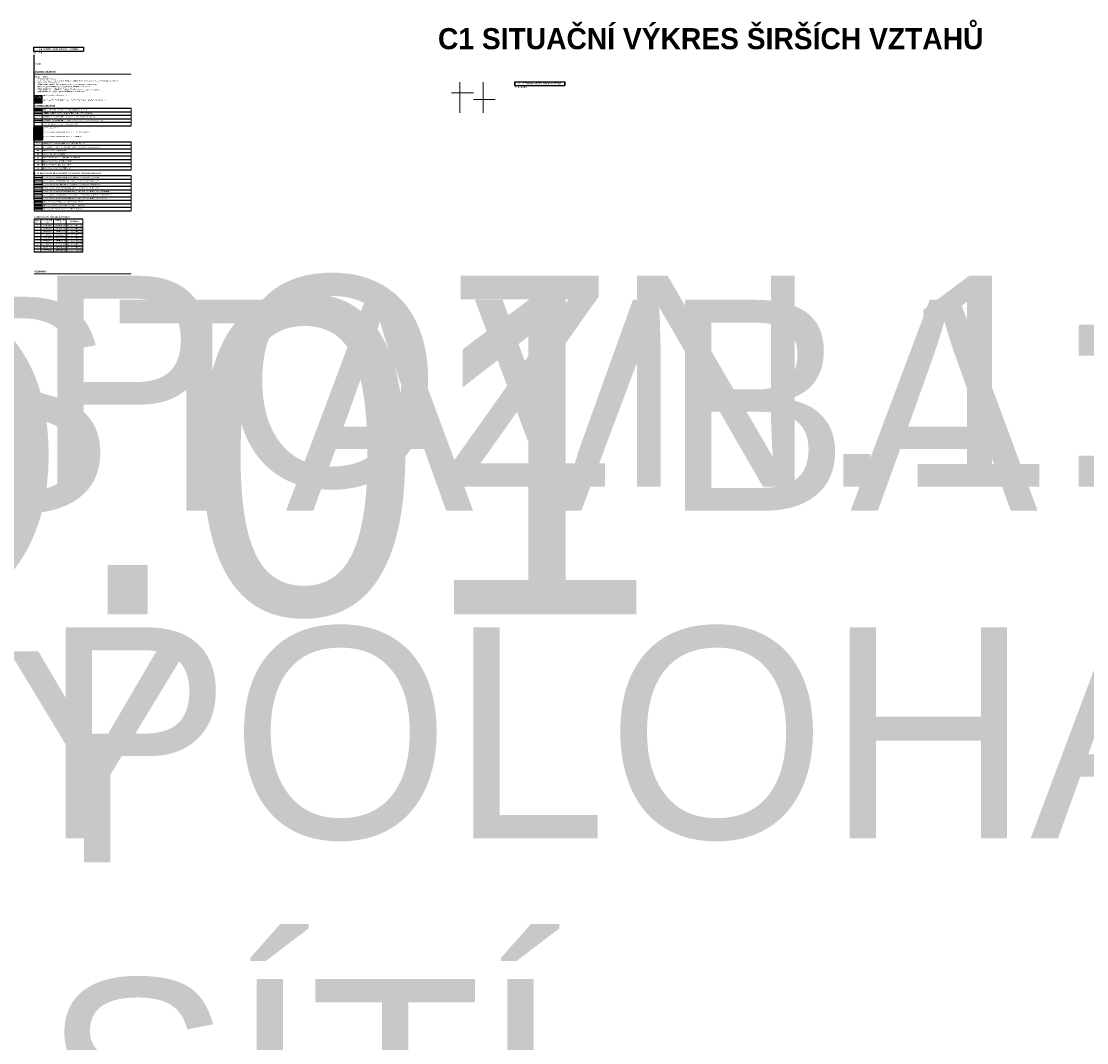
# Model space of a CAD drawing. Header units: millimetres. Extents: x -526943 to -525788, y -1144876 to -1129089.
# Tile 133 of 134: x -526624 to -526220, y -1129539 to -1129151. Entities that reach past the tile are written whole.
import ezdxf
from ezdxf.enums import TextEntityAlignment as Align

# ---------------------------------------------------------------- set-up
doc = ezdxf.new("R2010")
doc.units = ezdxf.units.MM
doc.header["$LTSCALE"] = 12
doc.linetypes.add('ACAD_ISO05W100', pattern=[33, 24, -3, 0, -3, 0, -3])
doc.linetypes.add('C_1', pattern=[0.6, 0.3, -0.3])
for name, color, linetype, lineweight in [('CKKANALIZACE_DESTOVA_PODZ', 4, 'KANALIZACE_DESTOVA_PODZ', 25), ('CKKANALIZACE_SPLASKOVA_PODZ', 30, 'KANALIZACE_SPLASKOVA_PODZ', 30), ('ISa_destova_kanalizace', 6, 'KANALIZACE_DESTOVA_PODZ', 0), ('ISa_NN', 6, 'EL_VEDENI_NN_PODZ', 0), ('ISa_plyn_nadzem', 6, 'PLYN_POTRUBIE_NT_NADZ', 0), ('ISa_splaskova_kanalizace', 6, 'KANALIZACE_SPLASKOVA_PODZ', 0), ('KN tenka', 150, 'Continuous', 9), ('KN tlusta', 170, 'Continuous', 35), ('koty', 6, 'Continuous', 9), ('Objekt', 230, 'Continuous', 5), ('srafy', 6, 'Continuous', 5), ('text', 6, 'Continuous', 9), ('tlusta', 7, 'Continuous', 15), ('velmi_tlusta', 4, 'Continuous', 35)]:
    doc.layers.add(name, color=color, linetype=linetype, lineweight=lineweight)
doc.layers.add('netisk', color=30, linetype='Continuous', plot=False)
doc.layers.add('Parc. č.', color=170, linetype='Continuous')
doc.layers.add('VEDEN_NN', color=4, linetype='Continuous')
doc.styles.add('laplan', font='txt', dxfattribs={"height": 0.002})
doc.styles.add('laplan N', font='txt')
doc.linetypes.add('EL_VEDENI_NN_PODZ', pattern='A,35,-15,[109,CADKON.SHX,S=5,R=0,X=0,Y=0],-50', length=100)
doc.linetypes.add('KANALIZACE_DESTOVA_PODZ', pattern='A,35,-15,[102,CADKON.SHX,S=5,R=0,X=0,Y=5],-5,[106,CADKON.SHX,S=5,R=0,X=10,Y=0],30,-15', length=100)
doc.linetypes.add('KANALIZACE_SPLASKOVA_PODZ', pattern='A,35,-15,[102,CADKON.SHX,S=5,R=0,X=0,Y=5],-5,[102,CADKON.SHX,S=5,R=0,X=20,Y=5],30,-15', length=100)
doc.linetypes.add('PLYN_POTRUBIE_NT_NADZ', pattern='A,10,-15,[112,techsoft.shx,S=2.5,R=0,X=0,Y=0],-50,10,-10', length=95)

# ---------------------------------------------------------------- blocks, each defined once
blk = doc.blocks.new('*T15')
at = {"layer": 'Defpoints', "color": 8, "linetype": 'ByBlock', "lineweight": 0, "transparency": 16777216}
for p, q in [((0, 0), (0, -6.67)), ((3.03, 0), (3.03, -6.67)), ((36.8, 0), (36.8, -6.67))]:
    blk.add_line(p, q, dxfattribs=at)
at = {"layer": 'text', "color": 253, "linetype": 'ByBlock', "lineweight": -2, "transparency": 16777216}
for p, q in [((0, 0), (36.8, 0)), ((0, -1.33), (3.03, -1.33)), ((0, -2.67), (3.03, -2.67)), ((0, -4), (3.03, -4)), ((0, -5.33), (3.03, -5.33)), ((0, -6.67), (3.03, -6.67))]:
    blk.add_line(p, q, dxfattribs=at)
at = {"layer": 'text', "color": 253, "lineweight": -2, "transparency": 16777216}
for p, q in [((3.03, -1.33), (36.8, -1.33)), ((3.03, -2.67), (36.8, -2.67)), ((3.03, -4), (36.8, -4)), ((3.03, -5.33), (36.8, -5.33)), ((3.03, -6.67), (36.8, -6.67))]:
    blk.add_line(p, q, dxfattribs=at)
at = {"layer": 'text', "lineweight": 5, "transparency": 16777216, "char_height": 0.4, "width": 32.7955, "attachment_point": 4, "style": 'laplan N'}
for s, insert in [('VNITŘNÍ HRANICE PARCEL DLE KATASTRU NEMOVITOSTÍ (16.04. 2021)', (3.52, -2)), ('HRANICE PARCEL DLE KATASTRU NEMOVITOSTÍ (16.04. 2021)', (3.52, -0.67)), ('PARCELNÍ ČÍSLO + VLASTNÍK DLE KATASTRU NEMOVITOSTÍ (16.04. 2021)', (3.52, -3.33)), ('\\A1;STAVEBNÍ POZEMEK, TRVALÝ ZÁBOR CCA 672 m{\\H0.7x;\\S2^ ;}', (3.52, -6)), ('POŽÁRNĚ NEBEZPEČNÝ PROSTOR NOVĚ NAVRŽENÉHO OBJEKTU A VZT JEDNOTEK', (3.52, -4.67))]:
    blk.add_mtext(s, dxfattribs=dict(at, insert=insert))
blk = doc.blocks.new('*T16')
at = {"layer": 'Defpoints', "color": 8, "linetype": 'ByBlock', "lineweight": 0, "transparency": 16777216}
for p, q in [((0, 0), (0, -13.33)), ((3.03, 0), (3.03, -13.33)), ((36.8, 0), (36.8, -13.33))]:
    blk.add_line(p, q, dxfattribs=at)
at = {"layer": 'text', "color": 253, "linetype": 'ByBlock', "lineweight": -2, "transparency": 16777216}
for p, q in [((0, 0), (36.8, 0)), ((0, -1.33), (3.03, -1.33)), ((0, -2.67), (3.03, -2.67)), ((0, -4), (3.03, -4)), ((0, -5.33), (3.03, -5.33)), ((0, -6.67), (3.03, -6.67)), ((0, -8), (3.03, -8)), ((0, -9.33), (3.03, -9.33)), ((0, -10.67), (3.03, -10.67)), ((0, -12), (3.03, -12)), ((0, -13.33), (3.03, -13.33))]:
    blk.add_line(p, q, dxfattribs=at)
at = {"layer": 'text', "color": 253, "lineweight": -2, "transparency": 16777216}
for p, q in [((3.03, -1.33), (36.8, -1.33)), ((3.03, -2.67), (36.8, -2.67)), ((3.03, -4), (36.8, -4)), ((3.03, -5.33), (36.8, -5.33)), ((3.03, -6.67), (36.8, -6.67)), ((3.03, -8), (36.8, -8)), ((3.03, -9.33), (36.8, -9.33)), ((3.03, -10.67), (36.8, -10.67)), ((3.03, -12), (36.8, -12)), ((3.03, -13.33), (36.8, -13.33))]:
    blk.add_line(p, q, dxfattribs=at)
at = {"layer": 'text', "lineweight": 5, "transparency": 16777216, "char_height": 0.4, "width": 32.7955, "attachment_point": 4, "style": 'laplan N'}
for s, insert in [('STÁVAJÍCÍ AREÁLOVÉ PODZEMNÍ VEDENÍ NN - DLE STÁVAJÍCÍ DOKUMENTACE', (3.52, -0.67)), ('STÁVAJÍCÍ AREÁLOVÝ NADZEMNÍ PLYNOVOD - DLE STÁVAJÍCÍ DOKUMENTACE ', (3.52, -2)), ('STÁVAJÍCÍ AREÁLOVÁ SPLAŠKOVÁ KANALIZACE - DLE STÁVAJÍCÍ DOKUMENTACE', (3.52, -3.33)), ('STÁVAJÍCÍ AREÁLOVÁ DEŠŤOVÁ KANALIZACE - DLE STÁVAJÍCÍ DOKUMENTACE', (3.52, -4.67)), ('STÁVAJÍCÍ AREÁLOVÁ DEŠŤOVÁ KANALIZACE - DLE STÁVAJÍCÍ DOKUMENTACE, NEOVĚŘENO', (3.52, -6)), ('STÁVAJÍCÍ AREÁLOVÁ SPLAŠKOVÁ KANALIZACE - DLE STÁVAJÍCÍ DOKUMENTACE, NEOVĚŘENO', (3.52, -7.33)), ('STÁVAJÍCÍ AREÁLOVÁ DEŠŤOVÁ KANALIZACE - DLE STÁVAJÍCÍ DOKUMENTACE, PŘESUN', (3.52, -8.67)), ('NOVÁ AREÁLOVÁ DEŠŤOVÁ KANALIZACE, DÉLKA 29,3 m', (3.52, -10)), ('NOVÁ AREÁLOVÁ SPLAŠKOVÁ KANALIZACE, DÉLKA 3,8 m', (3.52, -11.33)), ('NOVĚ NAVRŽENÉ AREÁLOVÉ VEDENÍ NN, DÉLKA 19,1 m', (3.52, -12.67))]:
    blk.add_mtext(s, dxfattribs=dict(at, insert=insert))
blk = doc.blocks.new('*T10')
at = {"layer": 'Defpoints', "color": 8, "linetype": 'ByBlock', "lineweight": 0, "transparency": 16777216}
for p, q in [((0, 0), (0, -10.67)), ((3.03, 0), (3.03, -10.67)), ((36.8, 0), (36.8, -10.67))]:
    blk.add_line(p, q, dxfattribs=at)
at = {"layer": 'text', "color": 253, "linetype": 'ByBlock', "lineweight": -2, "transparency": 16777216}
for p, q in [((0, 0), (3.03, 0)), ((0, -1.33), (3.03, -1.33)), ((0, -2.67), (3.03, -2.67)), ((0, -4), (3.03, -4)), ((0, -5.33), (3.03, -5.33)), ((0, -6.67), (3.03, -6.67)), ((0, -8), (3.03, -8)), ((0, -9.33), (3.03, -9.33)), ((0, -10.67), (3.03, -10.67))]:
    blk.add_line(p, q, dxfattribs=at)
at = {"layer": 'text', "color": 253, "lineweight": -2, "transparency": 16777216}
for p, q in [((3.03, 0), (36.8, 0)), ((3.03, -1.33), (36.8, -1.33)), ((3.03, -2.67), (36.8, -2.67)), ((3.03, -4), (36.8, -4)), ((3.03, -5.33), (36.8, -5.33)), ((3.03, -6.67), (36.8, -6.67)), ((3.03, -8), (36.8, -8)), ((3.03, -9.33), (36.8, -9.33)), ((3.03, -10.67), (36.8, -10.67))]:
    blk.add_line(p, q, dxfattribs=at)
at = {"layer": 'text', "lineweight": 5, "transparency": 16777216, "char_height": 0.4, "style": 'laplan N'}
for s, insert, width, attachment_point in [('RŠ - D', (1.51, -2), 2.2295, 5), ('RŠ - S', (1.51, -0.67), 2.2295, 5), ('NR', (1.51, -3.33), 2.2295, 5), ('AREÁLOVÁ SPLAŠKOVÁ KANALIZACE - STÁVAJÍCÍ ŠACHTA', (3.52, -0.67), 32.7955, 4), ('MÍSTO NAPOJENÍ NA AREÁLOVOU DEŠŤOVOU KANALIZACI - STÁVAJÍCÍ ŠACHTA', (3.52, -2), 32.7955, 4), ('NOVĚ NAVRŽENÝ ROZVADĚČ NN', (3.52, -3.33), 32.7955, 4), ('VZT', (1.51, -6), 2.2295, 5), ('PS', (1.51, -4.67), 2.2295, 5), ('FJ', (1.51, -7.33), 2.2295, 5), ('STÁVAJÍCÍ POJISTKOVÁ SKŘÍŇ', (3.52, -4.67), 32.7955, 4), ('NOVĚ NAVRŽENÁ VZDUCHOTECHNICKÁ JEDNOTKA', (3.52, -6), 32.7955, 4), ('NOVĚ NAVRŽENÁ FILTRAČNÍ JEDNOTKA', (3.52, -7.33), 32.7955, 4), ('CH', (1.51, -8.67), 2.2295, 5), ('AK', (1.51, -10), 2.2295, 5), ('NOVĚ NAVRŽENÁ CHLADÍCÍ JEDNOTKA', (3.52, -8.67), 32.7955, 4), ('NOVE NAVRŽENÁ AKUMULAČNÍ NÁDRŽ', (3.52, -10), 32.7955, 4)]:
    blk.add_mtext(s, dxfattribs=dict(at, insert=insert, width=width, attachment_point=attachment_point))
blk = doc.blocks.new('*T12')
at = {"layer": 'text', "color": 6, "lineweight": -2, "transparency": 16777216}
for p, q in [((0, 0), (18.97, 0)), ((0, 0), (0, -1.45)), ((18.97, 0), (18.97, -1.45)), ((0, -1.45), (18.97, -1.45))]:
    blk.add_line(p, q, dxfattribs=at)
at = {"layer": 'text', "lineweight": 5, "transparency": 16777216, "insert": (9.48, -0.73), "char_height": 0.6, "width": 17.9917, "attachment_point": 5, "style": 'laplan N'}
blk.add_mtext('C.3 KOORDINAČNÍ SITUAČNÍ VÝKRES', dxfattribs=at)
blk = doc.blocks.new('*T13')
at = {"layer": 'text', "color": 6, "lineweight": -2, "transparency": 16777216}
for p, q in [((0, 0), (18.97, 0)), ((0, 0), (0, -1.45)), ((18.97, 0), (18.97, -1.45)), ((0, -1.45), (18.97, -1.45))]:
    blk.add_line(p, q, dxfattribs=at)
at = {"layer": 'text', "lineweight": 5, "transparency": 16777216, "insert": (9.48, -0.73), "char_height": 0.6, "width": 17.9917, "attachment_point": 5, "style": 'laplan N'}
blk.add_mtext('C.1 SITUAČNÍ VÝKRES ŠIRŠÍCH VZTAHŮ', dxfattribs=at)
blk = doc.blocks.new('*T60')
at = {"layer": 'Defpoints', "color": 8, "linetype": 'ByBlock', "lineweight": 0, "transparency": 16777216}
for p, q in [((0, 0), (0, -12.59)), ((2.62, 0), (2.62, -12.59)), ((7.32, 0), (7.32, -12.59)), ((12.16, 0), (12.16, -12.59)), ((18.49, 0), (18.49, -12.59))]:
    blk.add_line(p, q, dxfattribs=at)
at = {"layer": 'text', "color": 253, "linetype": 'ByBlock', "lineweight": -2, "transparency": 16777216}
blk.add_line((0, 0), (18.49, 0), dxfattribs=at)
at = {"layer": 'text', "color": 0, "lineweight": -2, "transparency": 16777216}
blk.add_line((0, -1.94), (18.49, -1.94), dxfattribs=at)
at = {"layer": 'text', "color": 253, "lineweight": -2, "transparency": 16777216}
for p, q in [((0, -3.12), (18.49, -3.12)), ((0, -4.3), (18.49, -4.3)), ((0, -5.49), (18.49, -5.49)), ((0, -6.67), (18.49, -6.67)), ((0, -7.85), (18.49, -7.85)), ((0, -9.04), (18.49, -9.04)), ((0, -10.22), (18.49, -10.22)), ((0, -11.4), (18.49, -11.4)), ((0, -12.59), (18.49, -12.59))]:
    blk.add_line(p, q, dxfattribs=at)
at = {"layer": 'text', "lineweight": 5, "transparency": 16777216, "char_height": 0.4, "style": 'laplan N'}
for s, insert, width, attachment_point in [('ČÍSLO BODU', (1.31, -0.97), 1.6418, 5), ('2', (1.31, -3.71), 1.6418, 5), ('1', (1.31, -2.53), 1.6418, 5), ('SOUŘADNICE X [m]', (4.97, -0.97), 3.7289, 5), ('-526827,1867', (4.97, -2.53), 3.7289, 5), ('-526833,2885', (4.97, -3.71), 3.7289, 5), ('-1129260,0110', (9.74, -2.53), 3.8595, 5), ('-1129266,1128', (9.74, -3.71), 3.8595, 5), ('SOUŘADNICE Y [m]', (9.74, -0.97), 3.8595, 5), ('ROH OBJEKTU SO.01', (12.64, -2.53), 5.3625, 4), ('ROH OBJEKTU SO.01', (12.64, -3.71), 5.3625, 4), ('POZNÁMKA', (15.32, -0.97), 5.3625, 5), ('3', (1.31, -4.89), 1.6418, 5), ('4', (1.31, -6.08), 1.6418, 5), ('5', (1.31, -7.26), 1.6418, 5), ('-526832,0687', (4.97, -4.89), 3.7289, 5), ('-526833,6597', (4.97, -6.08), 3.7289, 5), ('-526834,8993', (4.97, -7.26), 3.7289, 5), ('-1129267,3326', (9.74, -4.89), 3.8595, 5), ('-1129268,9236', (9.74, -6.08), 3.8595, 5), ('-1129267,6840', (9.74, -7.26), 3.8595, 5), ('ROH OBJEKTU SO.01', (12.64, -4.89), 5.3625, 4), ('ROH OBJEKTU SO.01', (12.64, -6.08), 5.3625, 4), ('ROH OBJEKTU SO.01', (12.64, -7.26), 5.3625, 4), ('7', (1.31, -9.63), 1.6418, 5), ('8', (1.31, -10.81), 1.6418, 5), ('9', (1.31, -11.99), 1.6418, 5), ('6', (1.31, -8.44), 1.6418, 5), ('-526848,1821', (4.97, -8.44), 3.7289, 5), ('-526840,1200', (4.97, -9.63), 3.7289, 5), ('-526838,2100', (4.97, -10.81), 3.7289, 5), ('-526837,8309', (4.97, -11.99), 3.7289, 5), ('-1129254,4012', (9.74, -8.44), 3.8595, 5), ('-1129246,6100', (9.74, -9.63), 3.8595, 5), ('-1129248,5200', (9.74, -10.81), 3.8595, 5), ('-1129248,1872', (9.74, -11.99), 3.8595, 5), ('ROH OBJEKTU SO.01', (12.64, -8.44), 5.3625, 4), ('ROH OBJEKTU SO.01', (12.64, -9.63), 5.3625, 4), ('ROH OBJEKTU SO.01', (12.64, -10.81), 5.3625, 4), ('ROH OBJEKTU SO.01', (12.64, -11.99), 5.3625, 4)]:
    blk.add_mtext(s, dxfattribs=dict(at, insert=insert, width=width, attachment_point=attachment_point))
blk = doc.blocks.new('*T118')
at = {"layer": 'text', "color": 6, "lineweight": -2, "transparency": 16777216}
for p, q in [((0, 0), (18.97, 0)), ((0, 0), (0, -1.45)), ((18.97, 0), (18.97, -1.45)), ((0, -1.45), (18.97, -1.45))]:
    blk.add_line(p, q, dxfattribs=at)

msp = doc.modelspace()

# ---------------------------------------------------------------- hatches: boundary and pattern name
at = {"layer": 'srafy', "transparency": 33554610}
h = msp.add_hatch(dxfattribs=at)
h.set_pattern_fill('ANSI37', color=230, scale=0.1)
h.set_pattern_definition([(45, (132308.7332, 10756.49752), (-0.22450640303, 0.22450640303), []), (135, (132308.7332, 10756.49752), (-0.22450640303, -0.22450640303), [])])
h.paths.add_polyline_path([(-526616.433, -1129182.232), (-526616.433, -1129180.899), (-526619.462, -1129180.899), (-526619.462, -1129182.232)])
h = msp.add_hatch(dxfattribs=at)
h.set_pattern_fill('ANSI31', color=230, scale=0.15, angle=350)
h.set_pattern_definition([(35, (239634.5519, -34496.03662), (-0.27316577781, 0.3901211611), [])])
h.paths.add_polyline_path([(-526616.533, -1129180.487), (-526616.533, -1129179.354), (-526619.362, -1129179.387), (-526619.362, -1129180.487)])
at = {"layer": 'srafy', "transparency": 33554534}
h = msp.add_hatch(color=251, dxfattribs=at)
h.dxf.hatch_style = 1
h.paths.add_polyline_path([(-526616.433, -1129192.782), (-526616.433, -1129191.449), (-526619.462, -1129191.449), (-526619.462, -1129192.782)])
at = {"layer": 'srafy', "transparency": 33554610}
h = msp.add_hatch(dxfattribs=at)
h.set_pattern_fill('ANSI37', color=251, scale=0.1)
h.set_pattern_definition([(45, (132287.35266, 10697.67917), (-0.22450640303, 0.22450640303), []), (135, (132287.35266, 10697.67917), (-0.22450640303, -0.22450640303), [])])
h.paths.add_polyline_path([(-526616.433, -1129194.427), (-526616.433, -1129193.093), (-526619.462, -1129193.093), (-526619.462, -1129194.427)])
h = msp.add_hatch(dxfattribs=at)
h.set_pattern_fill('GRAVEL', color=251, scale=0.01, angle=20)
h.set_pattern_definition([(248.0127875, (132287.43764, 10696.335679), (-1.12759735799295, -2.84312226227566), [0.034172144, -3.383048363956]), (204.969741, (132287.424846, 10696.303992), (2.77730998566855, 1.28115933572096), [0.058640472, -5.80540488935]), (152.5104471, (132287.371686, 10696.279237), (3.34242353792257, -1.75677001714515), [0.041348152, -4.09347227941]), (287.273689, (132287.300319, 10696.185686), (-1.49878040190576, 4.860511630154), [0.053400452, -5.286643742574]), (312.83365418, (132287.316175, 10696.134695), (-2.23588702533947, 2.4298175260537), [0.05236337, -5.183980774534]), (17.273689, (132287.351776, 10696.096295), (-4.860511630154, -1.49878040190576), [0.053400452, -5.286643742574]), (57.69424047, (132287.402768, 10696.112151), (-2.23413386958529, -3.51616977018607), [0.070619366, -6.991311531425]), (92.25532837, (132287.440509, 10696.171839), (-0.24043508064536, 5.859114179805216), [0.066671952, -6.60052566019]), (141.42956562, (132287.437886, 10696.23846), (-3.03880591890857, 2.407880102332), [0.0535813, -5.30455456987]), (195.2363583, (132287.395993, 10696.271866), (2.71237429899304, 0.71692235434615), [0.061171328, -2.997393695]), (242.3974378, (132287.336972, 10696.2557905), (-1.90857882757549, -3.66797857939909), [0.079107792, -7.83167725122]), (158.81407483, (132287.537483, 10696.269304), (-2.19201217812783, 0.8239797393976), [0.027000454, -2.673056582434]), (191.4692344, (132287.512307, 10696.279062), (3.27661126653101, 0.65198666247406), [0.051368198, -5.085463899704]), (245, (132287.46196, 10696.26885), (0.086873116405, -0.23868192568), [0.035920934, -0.323289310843]), (223.19859051, (132287.434832, 10696.29141), (1.01966339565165, 0.911729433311), [0.019344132, -1.91506223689]), (311.80140949, (132287.42073, 10696.278167), (-0.4993012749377, 0.6291726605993), [0.027356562, -1.340475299]), (50.96375653, (132287.438965, 10696.257774), (0.5422995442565, 0.7379832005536), [0.044431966, -1.43662981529]), (181.56505118, (132287.46695, 10696.292286), (0.5642369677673, -0.0649356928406), [0.032128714, -0.771089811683]), (36.389540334, (132287.282295, 10696.22778), (2.12619990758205, 1.58477694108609), [0.0450088, -4.455882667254]), (90.34617594, (132287.318527, 10696.254483), (0.00087657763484, -2.97299364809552), [0.037759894, -3.73822156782]), (313.19859051, (132287.449574, 10696.340022), (-0.9117294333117, 1.0196633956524), [0.03868801, -1.89571835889]), (3.61045967, (132287.476057, 10696.311819), (-2.6474386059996, -0.15268538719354), [0.0450088, -4.455882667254]), (359.44395478, (132287.336156, 10696.079798), (-1.36715586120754, 0.0429982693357), [0.04340352, -2.12677343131]), (314.7751406, (132287.379558, 10696.079376), (-2.14901391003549, 2.19113559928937), [0.036367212, -3.60035933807]), (86.80140949, (132287.538834, 10696.10221), (0.0429982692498, 1.3671558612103), [0.03868801, -1.89571835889]), (37.35402464, (132287.540993, 10696.140837), (-2.75537256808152, -2.08407821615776), [0.042578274, -4.21523759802]), (89.44395478, (132287.42188, 10696.05964), (-0.04299826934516, -1.36715586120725), [0.02170176, -2.14847519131]), (121.309932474, (132287.524513, 10696.096997), (-0.5861743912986, 0.8678545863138), [0.01295146, -1.282199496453]), (185.963756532, (132287.51778, 10696.10806), (0.8029188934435, 0.0219374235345), [0.05236337, -0.994905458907]), (206.00900596, (132287.465702, 10696.102622), (2.29994614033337, 1.10741308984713), [0.0485267, -4.804136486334]), (323.69006753, (132287.44678, 10696.23629), (-0.4124281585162, 0.390490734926), [0.036632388, -0.87917763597]), (13.15722659, (132287.476303, 10696.2146), (4.23133896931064, 0.99947912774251), [0.063955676, -6.331600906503]), (80.9453959, (132287.53858, 10696.229158), (-0.3466158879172, -2.0182659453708), [0.026150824, -2.58893923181]), (110, (132287.5427, 10696.25498), (-0.325555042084, 0.151808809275), [0.01524, -0.23876]), (140.25643716, (132287.458323, 10696.108045), (1.562839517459, -1.32328101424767), [0.035286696, -3.49339407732]), (68.0127875, (132287.43119, 10696.130605), (1.12759735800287, 2.84312226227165), [0.068344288, -3.348876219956]), (20, (132287.45678, 10696.19398), (0.151808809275, 0.325555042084), [0.06604, -0.18796]), (345.3048465, (132287.518836, 10696.216566), (2.99493107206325, -0.80204231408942), [0.040160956, -3.975931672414]), (274.0546041, (132287.557683, 10696.206378), (0.1088105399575, -1.0416008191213), [0.036982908, -1.812165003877]), (227.64597536, (132287.560298, 10696.169488), (-3.66622542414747, -4.03740846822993), [0.06021451, -5.961246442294]), (195.42607874, (132287.519731, 10696.124989), (-3.18973815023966, -0.89066858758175), [0.063702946, -6.306584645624])])
h.paths.add_polyline_path([(-526616.433, -1129196.071), (-526616.433, -1129194.738), (-526619.462, -1129194.738), (-526619.462, -1129196.071)])

# ---------------------------------------------------------------- linework, layer by layer
at = {"layer": 'CKKANALIZACE_DESTOVA_PODZ', "color": 20, "lineweight": 30, "ltscale": 0.002}
msp.add_line((-526619.462, -1129219.673), (-526616.433, -1129219.673), dxfattribs=at)
at = {"layer": 'CKKANALIZACE_SPLASKOVA_PODZ', "color": 20, "ltscale": 0.002}
msp.add_line((-526619.462, -1129221.006), (-526616.433, -1129221.006), dxfattribs=at)
at = {"layer": 'ISa_destova_kanalizace', "ltscale": 0.002}
for p, q in [((-526619.462, -1129214.367), (-526616.433, -1129214.367)), ((-526619.462, -1129214.367), (-526616.433, -1129214.367)), ((-526619.462, -1129218.395), (-526616.433, -1129218.395)), ((-526619.462, -1129218.395), (-526616.433, -1129218.395))]:
    msp.add_line(p, q, dxfattribs=at)
at = {"layer": 'ISa_destova_kanalizace', "color": 251, "ltscale": 0.002}
msp.add_line((-526619.462, -1129215.701), (-526616.433, -1129215.701), dxfattribs=at)
msp.add_line((-526619.462, -1129215.701), (-526616.433, -1129215.701), dxfattribs=at)
at = {"layer": 'ISa_destova_kanalizace', "color": 251, "linetype": 'KANALIZACE_SPLASKOVA_PODZ', "ltscale": 0.002}
msp.add_line((-526619.462, -1129217.034), (-526616.433, -1129217.034), dxfattribs=at)
msp.add_line((-526619.462, -1129217.034), (-526616.433, -1129217.034), dxfattribs=at)
at = {"layer": 'ISa_destova_kanalizace', "color": 1, "ltscale": 0.002}
for points in [[(-526618.57, -1129218.499), (-526618.354, -1129218.291)], [(-526618.57, -1129218.499), (-526618.354, -1129218.291)], [(-526618.358, -1129218.503), (-526618.566, -1129218.287)], [(-526618.358, -1129218.503), (-526618.566, -1129218.287)], [(-526617.57, -1129218.499), (-526617.354, -1129218.291)], [(-526617.57, -1129218.499), (-526617.354, -1129218.291)], [(-526617.358, -1129218.503), (-526617.566, -1129218.287)], [(-526617.358, -1129218.503), (-526617.566, -1129218.287)]]:
    msp.add_lwpolyline(points, dxfattribs=at)
at = {"layer": 'ISa_NN', "ltscale": 0.002}
msp.add_line((-526619.462, -1129210.367), (-526616.433, -1129210.367), dxfattribs=at)
msp.add_line((-526619.462, -1129210.367), (-526616.433, -1129210.367), dxfattribs=at)
at = {"layer": 'ISa_plyn_nadzem', "ltscale": 0.002}
msp.add_line((-526619.462, -1129211.701), (-526616.433, -1129211.701), dxfattribs=at)
at = {"layer": 'ISa_splaskova_kanalizace', "ltscale": 0.002}
msp.add_line((-526619.462, -1129213.034), (-526616.433, -1129213.034), dxfattribs=at)
msp.add_line((-526619.462, -1129213.034), (-526616.433, -1129213.034), dxfattribs=at)
at = {"layer": 'KN tenka'}
msp.add_line((-526619.462, -1129186.116), (-526616.433, -1129186.116), dxfattribs=at)
at = {"layer": 'KN tlusta'}
msp.add_line((-526619.462, -1129184.782), (-526616.433, -1129184.782), dxfattribs=at)
at = {"layer": 'koty'}
for p, q in [((-526457.989, -1129178.242), (-526457.95, -1129174.191)), ((-526449.186, -1129180.726), (-526449.125, -1129174.191)), ((-526458.093, -1129178.346), (-526461.13, -1129178.346)), ((-526457.989, -1129178.45), (-526457.989, -1129185.884)), ((-526457.885, -1129178.346), (-526452.862, -1129178.346)), ((-526449.29, -1129180.83), (-526452.862, -1129180.83)), ((-526449.186, -1129180.934), (-526449.186, -1129185.884)), ((-526449.082, -1129180.83), (-526444.595, -1129180.83))]:
    msp.add_line(p, q, dxfattribs=at)
for points in [[(-526458.093, -1129178.45), (-526457.885, -1129178.45), (-526457.885, -1129178.242), (-526458.093, -1129178.242), (-526458.093, -1129178.45)], [(-526449.29, -1129180.934), (-526449.082, -1129180.934), (-526449.082, -1129180.726), (-526449.29, -1129180.726), (-526449.29, -1129180.934)]]:
    msp.add_lwpolyline(points, dxfattribs=at)
at = {"layer": 'netisk'}
for p, q in [((-526619.462, -1129218.687), (-526619.462, -1129163.833)), ((-526619.462, -1129195.314), (-526619.462, -1129196.647)), ((-526619.462, -1129208.458), (-526619.462, -1129209.791)), ((-526619.462, -1129209.791), (-526619.462, -1129211.124)), ((-526619.462, -1129211.124), (-526619.462, -1129212.458)), ((-526619.462, -1129219.771), (-526619.462, -1129221.105))]:
    msp.add_line(p, q, dxfattribs=at)
at = {"layer": 'Objekt'}
for points in [[(-526619.462, -1129179.254), (-526616.433, -1129179.254), (-526616.433, -1129180.587), (-526619.462, -1129180.587)], [(-526619.462, -1129180.899), (-526616.433, -1129180.899), (-526616.433, -1129182.232), (-526619.462, -1129182.232)]]:
    msp.add_lwpolyline(points, close=True, dxfattribs=at)
at = {"layer": 'Objekt', "const_width": 0.2}
msp.add_lwpolyline([(-526619.362, -1129179.354), (-526616.533, -1129179.354), (-526616.533, -1129180.487), (-526619.362, -1129180.487)], close=True, dxfattribs=at)
at = {"layer": 'Objekt', "linetype": 'C_1', "ltscale": 0.2, "const_width": 0.1}
msp.add_lwpolyline([(-526619.462, -1129190.116), (-526616.433, -1129190.116)], dxfattribs=at)
at = {"layer": 'tlusta', "color": 1, "linetype": 'ACAD_ISO05W100', "ltscale": 0.002}
msp.add_line((-526619.462, -1129188.782), (-526616.433, -1129188.782), dxfattribs=at)
at = {"layer": 'VEDEN_NN', "color": 20, "linetype": 'EL_VEDENI_NN_PODZ', "lineweight": 30, "ltscale": 0.002}
msp.add_line((-526619.462, -1129222.34), (-526616.433, -1129222.34), dxfattribs=at)
at = {"layer": 'velmi_tlusta', "lineweight": 5}
for points in [[(-526619.462, -1129171.243), (-526582.662, -1129171.243)], [(-526619.462, -1129184.116), (-526582.662, -1129184.116)], [(-526619.462, -1129184.116), (-526582.662, -1129184.116)], [(-526619.462, -1129209.701), (-526582.662, -1129209.701)], [(-526619.372, -1129209.701), (-526582.572, -1129209.701)], [(-526619.462, -1129226.069), (-526600.969, -1129226.069)]]:
    msp.add_lwpolyline(points, dxfattribs=at)
at = {"layer": 'velmi_tlusta'}
for points in [[(-526619.462, -1129191.449), (-526616.433, -1129191.449), (-526616.433, -1129192.782), (-526619.462, -1129192.782)], [(-526619.462, -1129193.093), (-526616.433, -1129193.093), (-526616.433, -1129194.427), (-526619.462, -1129194.427)], [(-526619.462, -1129194.738), (-526616.433, -1129194.738), (-526616.433, -1129196.071), (-526619.462, -1129196.071)]]:
    msp.add_lwpolyline(points, close=True, dxfattribs=at)

# ---------------------------------------------------------------- block references
for name, p in [('*T12', (-526619.638, -1129160.985)), ('*T118', (-526437.235, -1129174.068)), ('*T13', (-526437.161, -1129174.061)), ('*T15', (-526619.462, -1129184.116)), ('*T10', (-526619.462, -1129196.871)), ('*T16', (-526619.462, -1129209.701))]:
    msp.add_blockref(name, p)

# ---------------------------------------------------------------- texts
at = {"layer": 'netisk', "attachment_point": 1, "style": 'laplan N'}
for s, insert, char_height in [('{\\fMaison Neue|b1|i0|c238|p34;C1 SITUAČNÍ VÝKRES ŠIRŠÍCH VZTAHŮ}', (-526466.288, -1129153.744), 8), ('{\\fMaison Neue|b1|i0|c238|p34;1:200}', (-526619.034, -1129167.042), 0.6)]:
    msp.add_mtext_dynamic_manual_height_columns(s, width=5545.81543, gutter_width=500, heights=[0], dxfattribs=dict(at, insert=insert, char_height=char_height))
at = {"layer": 'Parc. č.', "linetype": 'ByBlock', "style": 'laplan N'}
msp.add_text('884/8', height=0.35, rotation=359.94202, dxfattribs=at).set_placement((-526617.918, -1129187.218), align=Align.CENTER)
msp.add_text('884/8', height=0.35, rotation=359.94202, dxfattribs=at).set_placement((-526617.918, -1129187.218), align=Align.CENTER)
at = {"layer": 'text', "attachment_point": 1, "style": 'laplan N'}
for s, width, insert, char_height in [('\\A1;M: 1:200', 36.24541, (-526619.624, -1129162.727), 0.6), ('{\\fMaison Neue|b1|i0|c238|p34;LEGENDA OBJEKTŮ}', 10.84978, (-526619.483, -1129170.063), 0.6), ('SO.01 - HALA', 5545.81543, (-526619.483, -1129171.893), 0.6), ('\\A1;\\pi-1.2,l1.2,t1.2,11.2,15.2;{\\fSymbol|b0|i0|c2|p18;·^I}PŘÍSTAVBA VÝROBNÍ HALY \\P{\\fSymbol|b0|i0|c2|p18;·^I}PŮDORYSNÉ ROZMĚRY 18,75x10,80 m, PŘIBLIŽNĚ OBDÉLNÍKOVÝ TVAR, STAVBA O JEDNOM NADZEMNÍM PODLAŽÍ\\P{\\fSymbol|b0|i0|c2|p18;·^I}ZASTAVĚNÁ PLOCHA 210,80 m{\\H0.7x;\\S2^ ;}\\P{\\fSymbol|b0|i0|c2|p18;·^I}NOSNÝ SYSTÉM OBJEKTU JE NAVRŽEN JAKO OCELOVÁ SKELETOVÁ KONSTRUKCE\\P{\\fSymbol|b0|i0|c2|p18;·^I}OBVODOVÝ PLÁŠŤ BUDE TVOŘEN SYSTÉMOVÝMI SENDVIČOVÝMI PANELY\\P{\\fSymbol|b0|i0|c2|p18;·^I}OBJEKT BUDE NAPOJEN NA STÁVAJÍCÍ AREÁLOVÉ SÍTĚ\\P{\\fSymbol|b0|i0|c2|p18;·^I}SOUČÁSTÍ PROJEKTU JE PŘELOŽENÍ AREÁLOVÉ DEŠŤOVÉ KANALIZACE A JEDNOTEK VZT\\P{\\fSymbol|b0|i0|c2|p18;·^I}SOUČÁSTÍ PROJEKTU JSOU NOVĚ NAVRŽENÉ ZPEVNĚNÉ PLOCHY', 36.24541, (-526619.466, -1129172.832), 0.4), ('\\A1;M: 1:10 000', 36.24541, (-526437.161, -1129175.807), 0.6), ('NOVĚ NAVRŽENÁ PŘÍSTAVBA HALY', 36.24541, (-526615.943, -1129179.141), 0.4), ('\\A1;NOVĚ NAVRŽENÉ ZPEVNĚNÉ PLOCHY TVOŘENÉ BETONOVOU DLAŽBOU, PLOCHA 61 m{\\H0.7x;\\S2^ ;}', 36.24541, (-526615.943, -1129180.785), 0.4), ('{\\fMaison Neue|b1|i0|c238|p34;LEGENDA ZNAČENÍ}', 18.25467, (-526619.457, -1129182.931), 0.6), ('STÁVAJÍCÍ OBJEKTY', 36.24541, (-526615.943, -1129191.335), 0.4), ('STÁVAJÍCÍ ZPEVNĚNÉ PLOCHY TVOŘENÉ BETONOVOU DLAŽBOU', 36.24541, (-526615.943, -1129192.98), 0.4), ('STÁVAJÍCÍ ZPEVNĚNÉ PLOCHY TVOŘENÉ KAMENIVEM', 36.24541, (-526615.943, -1129194.624), 0.4), ('{\\fMaison Neue|b1|i0|c238|p34;LEGENDA ZNAČENÍ STÁVAJÍCÍ TECHNICKÉ INFRASTRUKTURY}', 29.49233, (-526619.453, -1129208.516), 0.6), ('{\\fMaison Neue|b1|i0|c238|p34;TABULKA VYTYČOVACÍCH BODŮ}', 29.49233, (-526619.462, -1129225.077), 0.6)]:
    msp.add_mtext_dynamic_manual_height_columns(s, width=width, gutter_width=500, heights=[0], dxfattribs=dict(at, insert=insert, char_height=char_height))
at = {"layer": 'text', "insert": (-526620.484, -1129187.388), "char_height": 0.25, "attachment_point": 1, "rotation": 0.10358, "style": 'laplan N'}
msp.add_mtext_dynamic_manual_height_columns('\\pi1.99128;TRUMF\\P\\pi1.14218;International s.r.o.', width=5.11793, gutter_width=2, heights=[0], dxfattribs=at)
at = {"layer": 'text', "insert": (-526839.245, -1129256.802), "char_height": 0.4, "width": 4.56759, "attachment_point": 1, "style": 'laplan', "bg_fill": 3, "box_fill_scale": 1.1, "bg_fill_color": 256, "bg_fill_transparency": 0}
msp.add_mtext('\\pi0.1098;{\\H200x;PŘÍSTAVBA HALY}', dxfattribs=at)

# ---------------------------------------------------------------- next in the draw order: linework, layer by layer
at = {"layer": 'velmi_tlusta', "lineweight": 5}
msp.add_lwpolyline([(-526619.462, -1129246.965), (-526582.662, -1129246.965)], dxfattribs=at)

# ---------------------------------------------------------------- next in the draw order: block references
msp.add_blockref('*T60', (-526619.462, -1129226.069))

# ---------------------------------------------------------------- next in the draw order: texts
at = {"layer": 'text', "insert": (-526619.462, -1129245.798), "char_height": 0.6, "attachment_point": 1, "style": 'laplan N'}
msp.add_mtext_dynamic_manual_height_columns('{\\fMaison Neue|b1|i0|c238|p34;POZNÁMKY:}', width=29.49233, gutter_width=500, heights=[0], dxfattribs=at)
at = {"layer": 'text', "insert": (-526838.33, -1129256.088), "char_height": 0.6, "width": 2.57861, "attachment_point": 1, "style": 'laplan', "bg_fill": 3, "box_fill_scale": 1.1, "bg_fill_color": 256, "bg_fill_transparency": 0}
msp.add_mtext('\\pi0.23416;{\\H200x;SO.01}', dxfattribs=at)

# ---------------------------------------------------------------- next in the draw order: texts
at = {"layer": 'text', "insert": (-526619.457, -1129247.698), "char_height": 0.4, "width": 36.7946, "attachment_point": 1, "style": 'laplan'}
msp.add_mtext('\\pi-3.2,l3.2;{\\H200x;POZN.1:^IPOLOHA SÍTÍ JE VE VÝKRESE ZAKRESLENA POUZE ORIENTAČNĚ. PŘED ZAPOČETÍM PRACÍ BUDOU SÍTĚ VYTYČENY \\PPOZN.2:^IPŘI PROVÁDĚNÍ STAVEBNÍCH PRACÍ NESMÍ DOJÍT K NARUŠENÍ STÁVAJÍCÍCH INŽENÝRSKÝCH SÍTÍ\\PPOZN.3:^IPŘI PROVÁDĚNÍ STAVEBNÍCH PRACÍ NESMÍ BÝT NARUŠENA STATIKA OBJEKTŮ ANI OKOLNÍCH OBJEKTŮ.\\PPOZN.4:^IPŘI PROVÁDĚNÍ STAVEBNÍCH PRACÍ NESMÍ BÝT OHROŽENO ZDRAVÍ A ŽIVOT OBYVATEL.\\PPOZN.5:^IPŘI PROVÁDĚNÍ STAVEBNÍCH PRACÍ MUSÍ BÝT RESPEKTOVÁNY VYHLÁŠKY, NORMY A ZÁKONY TÝKAJÍCÍ \\P\\pi0,l0;^I^ISE BEZPEČNOSTI PRÁCE.\\P\\pi-3.2,l3.2;POZN.6:^IV PRŮBĚHU VÝSTAVBY MUSÍ BÝT DODRŽENY VEŠKERÉ PODMÍNKY STANOVENÉ STAVEBNÍM POVOLENÍM, ^IVYJÁDŘENÍMI VEŠKERÝCH DOSS A PRÁVNICKÝCH OSOB, KTERÉ BUDOU ÚČASTNÍKY STAVEBNÍHO ŘÍZENÍ\\PPOZN.7:^ITEXTOVÁ ČÁST JE NEDÍLNOU SOUČÁSTÍ PROJEKTOVÉ DOKUMENTACE.}', dxfattribs=at)

doc.saveas('drawing.dxf')
